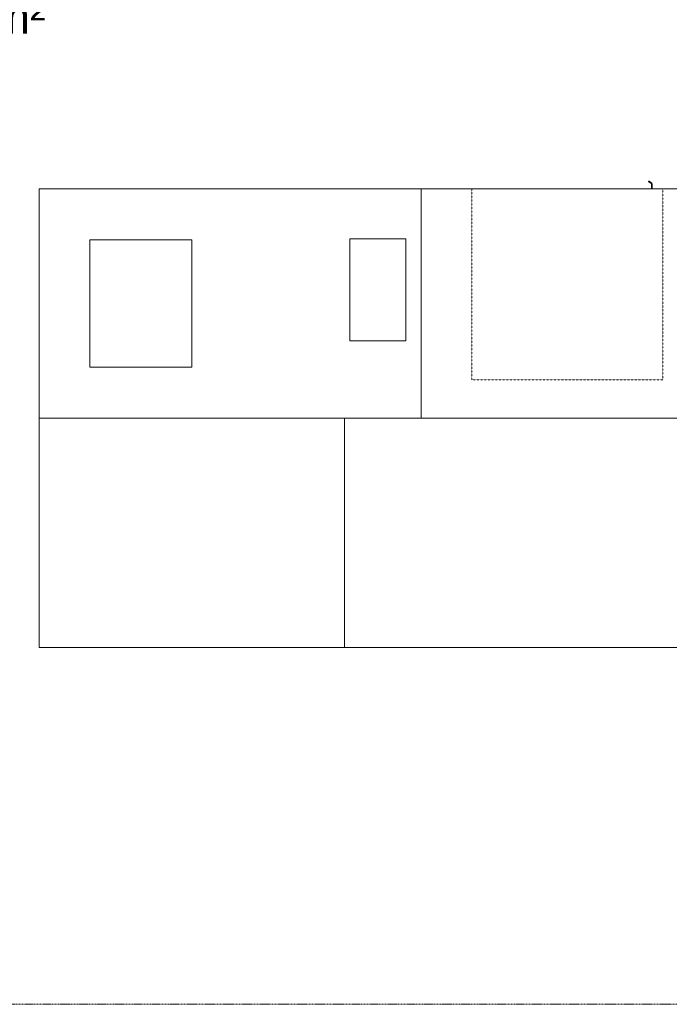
# Model space of a CAD drawing. Header units: millimetres. Extents: x -281 to 121694, y -16481 to 65128.
# Tile 37 of 256: x 10924 to 13475, y 16000 to 19863. Entities that reach past the tile are written whole.
import ezdxf

# ---------------------------------------------------------------- set-up
doc = ezdxf.new("R2010")
doc.units = ezdxf.units.MM
doc.linetypes.add('Grid Line', pattern=[12, 6, -2, 2, -2])
doc.linetypes.add('NLRS_Dash-0_6mm_Space-0_6mm_cpz', pattern=[1.2, 0.6, -0.6])
for name, color, linetype, lineweight in [('A--L$01A__Algemeen', 7, 'Continuous', 5), ('A--L$07A__Stramien', 1, 'Continuous', 5), ('A--L82__LosseGebruikersInvent', 1, 'Continuous', 5), ('A--L8__LosseInventaris', 1, 'Continuous', 5), ('A--TR9__AlgVoorz', 1, 'Continuous', 5)]:
    doc.layers.add(name, color=color, linetype=linetype, lineweight=lineweight)
doc.styles.add('Arial_2', font='arial.ttf', dxfattribs={"height": 130})

# ---------------------------------------------------------------- blocks, each defined once
blk = doc.blocks.new('NLRS_82_SE_LB_laboratorium apparaat space reservation_gen_cpz - lab apparaat_tafelniveau-57700777-L_80_ 16')
at = {"layer": 'A--L8__LosseInventaris'}
for p, q in [((110, 200), (-110, 200)), ((-110, 200), (-110, -200)), ((110, -200), (110, 200)), ((-110, -200), (110, -200))]:
    blk.add_line(p, q, dxfattribs=at)
at = {"layer": 'A--L8__LosseInventaris', "linetype": 'NLRS_Dash-0_6mm_Space-0_6mm_cpz'}
for p, q in [((-110, 200), (110, 200)), ((-110, 200), (-110, -200)), ((110, 200), (110, -200)), ((-110, -200), (110, -200))]:
    blk.add_line(p, q, dxfattribs=at)
blk = doc.blocks.new('NLRS_82_SE_LB_laboratorium apparaat space reservation_gen_cpz - lab apparaat_tafelniveau-57700778-L_80_ 16')
at = {"layer": 'A--L8__LosseInventaris'}
for p, q in [((200, 250), (-200, 250)), ((-200, 250), (-200, -250)), ((200, -250), (200, 250)), ((-200, -250), (200, -250))]:
    blk.add_line(p, q, dxfattribs=at)
at = {"layer": 'A--L8__LosseInventaris', "linetype": 'NLRS_Dash-0_6mm_Space-0_6mm_cpz'}
for p, q in [((-200, 250), (200, 250)), ((-200, 250), (-200, -250)), ((200, 250), (200, -250)), ((-200, -250), (200, -250))]:
    blk.add_line(p, q, dxfattribs=at)
blk = doc.blocks.new('NLRS_82_FU_UN_lab en spoel tafels_gen_kad - labtafel zonder onderkast dxbxh 900x1800x950-49310780-L_80_ 16')
at = {"layer": 'A--L$01A__Algemeen'}
for p, q in [((900, 637.3), (-900, 637.3)), ((-900, 637.3), (-900, -262.7)), ((900, -262.7), (900, 637.3)), ((-900, -262.7), (900, -262.7))]:
    blk.add_line(p, q, dxfattribs=at)
blk = doc.blocks.new('NLRS_82_SE_UN_koelkast_vriezer_incubator_gen_kad - koelkast onder tafel dxbxh 750x750x850-V435-L_80_ 16')
at = {"layer": 'A--L8__LosseInventaris', "linetype": 'NLRS_Dash-0_6mm_Space-0_6mm_cpz'}
for p, q in [((-330.3, 79), (419.7, 79)), ((-330.3, -671), (-330.3, 79)), ((419.7, 79), (419.7, -671)), ((419.7, -671), (-330.3, -671))]:
    blk.add_line(p, q, dxfattribs=at)
at = {"layer": 'A--L8__LosseInventaris'}
for p, q in [((-287.8, -671), (-287.8, -688.7)), ((-286, -692.5), (-276.3, -700.6)), ((-285.3, -687.5), (-285.3, -671)), ((-274.5, -698.9), (-283.5, -691.3))]:
    blk.add_line(p, q, dxfattribs=at)
for centre, radius, start, end in [((-282.8, -688.7), 5, 180, 230), ((-282.8, -688.7), 5, 180, 230), ((-280.3, -687.5), 5, 180, 230), ((-280.3, -687.5), 5, 180, 230), ((-275.3, -699.8), 1.26, 220, 50), ((-275.3, -699.8), 1.26, 220, 50)]:
    blk.add_arc(centre, radius, start, end, dxfattribs=at)
blk = doc.blocks.new('NLRS_82_FU_UN_lab en spoel tafels_gen_kad - labtafel zonder onderkast dxbxh 900x1200x950-V301-L_80_ 16')
at = {"layer": 'A--L$01A__Algemeen'}
for p, q in [((600, 637.3), (-600, 637.3)), ((-600, 637.3), (-600, -262.7)), ((600, -262.7), (600, 637.3)), ((-600, -262.7), (600, -262.7))]:
    blk.add_line(p, q, dxfattribs=at)
blk = doc.blocks.new('NLRS_82_FU_UN_lab en spoel tafels_gen_kad - labtafel zonder onderkast dxbxh 900x1500x950-V302-L_80_ 16')
at = {"layer": 'A--L$01A__Algemeen'}
for p, q in [((750, 262.7), (-750, 262.7)), ((-750, 262.7), (-750, -637.3)), ((750, -637.3), (750, 262.7)), ((-750, -637.3), (750, -637.3))]:
    blk.add_line(p, q, dxfattribs=at)
blk = doc.blocks.new('NLRS_82_FU_UN_lab en spoel tafels_gen_kad - labtafel zonder onderkast dxbxh 900x1800x950-V343-L_80_ 16')
at = {"layer": 'A--L$01A__Algemeen'}
for p, q in [((900, 262.7), (-900, 262.7)), ((900, -637.3), (900, 262.7)), ((-900, -637.3), (900, -637.3))]:
    blk.add_line(p, q, dxfattribs=at)

msp = doc.modelspace()

# ---------------------------------------------------------------- linework, layer by layer
at = {"layer": 'A--L$07A__Stramien', "linetype": 'Grid Line'}
msp.add_line((100373, 16000), (-281.1, 16000), dxfattribs=at)

# ---------------------------------------------------------------- block references
at = {"layer": 'A--L82__LosseGebruikersInvent', "rotation": 180}
for name, p in [('NLRS_82_FU_UN_lab en spoel tafels_gen_kad - labtafel zonder onderkast dxbxh 900x1500x950-V302-L_80_ 16', (11750, 18561.8)), ('NLRS_82_FU_UN_lab en spoel tafels_gen_kad - labtafel zonder onderkast dxbxh 900x1800x950-V343-L_80_ 16', (13400, 18561.8)), ('NLRS_82_FU_UN_lab en spoel tafels_gen_kad - labtafel zonder onderkast dxbxh 900x1200x950-V301-L_80_ 16', (11600, 18036.4)), ('NLRS_82_FU_UN_lab en spoel tafels_gen_kad - labtafel zonder onderkast dxbxh 900x1800x950-49310780-L_80_ 16', (13100, 18036.4))]:
    msp.add_blockref(name, p, dxfattribs=at)
at = {"layer": 'A--L8__LosseInventaris', "linetype": 'NLRS_Dash-0_6mm_Space-0_6mm_cpz', "rotation": 180}
msp.add_blockref('NLRS_82_SE_UN_koelkast_vriezer_incubator_gen_kad - koelkast onder tafel dxbxh 750x750x850-V435-L_80_ 16', (13119.7, 18528.1), dxfattribs=at)
at = {"layer": 'A--L8__LosseInventaris', "linetype": 'NLRS_Dash-0_6mm_Space-0_6mm_cpz'}
for name, p in [('NLRS_82_SE_LB_laboratorium apparaat space reservation_gen_cpz - lab apparaat_tafelniveau-57700778-L_80_ 16', (11400, 18749.1)), ('NLRS_82_SE_LB_laboratorium apparaat space reservation_gen_cpz - lab apparaat_tafelniveau-57700777-L_80_ 16', (12330, 18803.1))]:
    msp.add_blockref(name, p, dxfattribs=at)

# ---------------------------------------------------------------- texts
at = {"layer": 'A--TR9__AlgVoorz', "insert": (10309.2, 19937.4), "char_height": 130, "width": 857.806, "attachment_point": 1, "style": 'Arial_2'}
msp.add_mtext('100.0 m²', dxfattribs=at)

doc.saveas('drawing.dxf')
